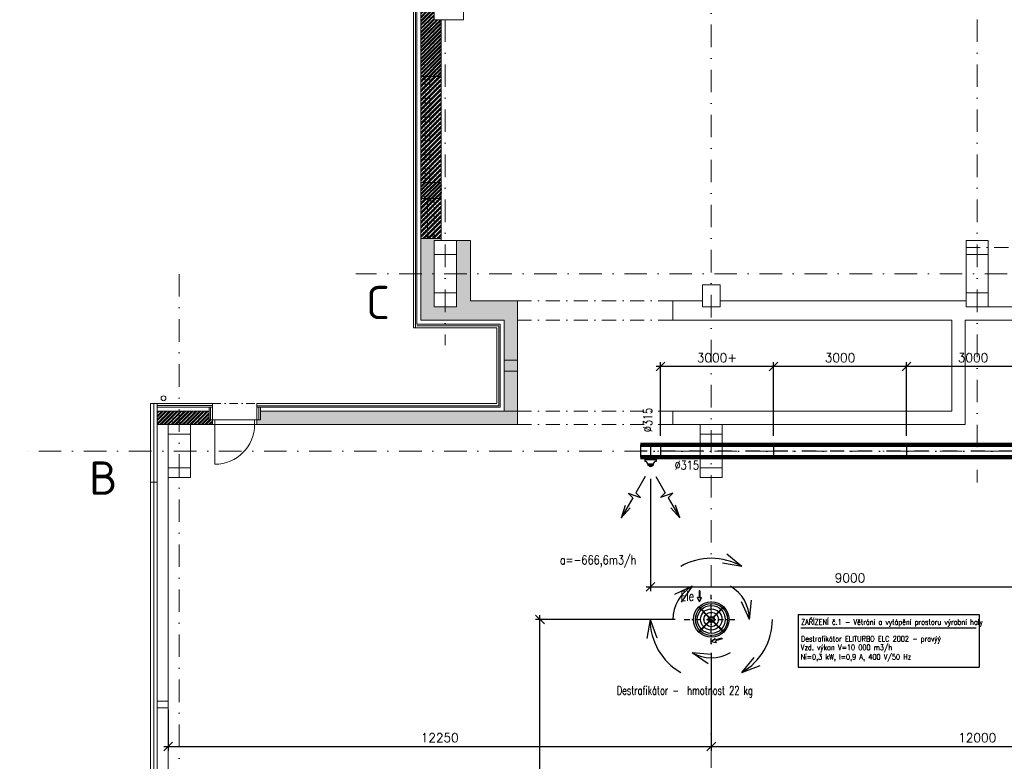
# Model space of a CAD drawing. Header units: millimetres. Extents: x -746391 to 410178, y -169697 to 100555.
# Tile 84 of 179: x -3600 to 18611, y 16400 to 33130. Entities that reach past the tile are written whole.
import ezdxf
from ezdxf.enums import TextEntityAlignment as Align

# ---------------------------------------------------------------- set-up
doc = ezdxf.new("R2010")
doc.units = ezdxf.units.MM
for name, pattern in [('CENTERX2', [101.6, 63.5, -12.7, 12.7, -12.7]), ('DASHDOT', [25.4, 12.7, -6.35, 0, -6.35]), ('HIDDEN', [9.525, 6.35, -3.175]), ('PLNA', [1, 1, 0]), ('ČERCHOVANÁ', [25.4, 12.7, -6.35, 0, -6.35])]:
    doc.linetypes.add(name, pattern=pattern)
doc.layers.get('0').update_dxf_attribs({"color": 9})
doc.layers.get('Defpoints').update_dxf_attribs({"color": 9})
for name, color, linetype, lineweight in [('A99_N_kce-nad-vid', 9, 'DASHDOT', 5), ('A99_N_kce-rez-sil', 9, 'Continuous', 18), ('A99_N_kce-rez-ten', 9, 'Continuous', 9), ('A99_N_osy', 9, 'CENTERX2', 9), ('A99_N_sraf', 9, 'Continuous', 0), ('A99_N_txt-popis-200', 9, 'Continuous', 5), ('A99_S_kce-demolice', 9, 'Continuous', 20), ('A99_S_kce-nad-vid', 9, 'DASHDOT', 5), ('A99_S_kce-rez-sil', 9, 'Continuous', 15), ('A99_S_kce-rez-ten', 9, 'Continuous', 9), ('A99_S_otvory', 9, 'Continuous', 5), ('A99_S_sloupy', 9, 'Continuous', 5), ('A99_S_sraf', 9, 'Continuous', 9), ('VZT-KOTY', 2, 'Continuous', 25)]:
    doc.layers.add(name, color=color, linetype=linetype, lineweight=lineweight)
for name, color, linetype in [('VZT-KÓTY', 2, 'Continuous'), ('VZT-PŘÍOD-OSY', 1, 'ČERCHOVANÁ'), ('VZT-PŘÍVOD-TENKÉ', 4, 'Continuous'), ('VZT-PŘÍVOD-VÝKON', 2, 'Continuous'), ('VZT-PŘÍVOD-ZAŘÍZENÍ', 3, 'Continuous')]:
    doc.layers.add(name, color=color, linetype=linetype)
doc.styles.add('ad_popis 100', font='isocpeur.ttf', dxfattribs={"height": 200})
doc.styles.add('PITSIMP8', font='pitsimp8')
doc.styles.add('RomanS', font='romans.shx')
doc.linetypes.add('IZOLACE', pattern='A,0.00254,-2.54,[134,ltypeshp.shx,S=2.54,R=0,X=-2.54,Y=0],-5.08,[134,ltypeshp.shx,S=2.54,R=180,X=2.54,Y=0],-2.54', length=10.16254)
doc.dimstyles.new('VZT100', dxfattribs={"dimscale": 100, "dimtxt": 2, "dimasz": 2, "dimexe": 1, "dimexo": 2, "dimgap": 1, "dimtad": 1, "dimtoh": 1, "dimdec": 0, "dimzin": 0, "dimdsep": 46, "dimtxsty": 'RomanS', "dimblk": 'OBLIQUE', "dimcen": 1, "dimdle": 1, "dimclrd": 256, "dimclre": 256, "dimclrt": 256, "dimadec": 0, "dimazin": 0, "dimtfac": 1, "dimtdec": 0, "dimtmove": 2, "dimatfit": 3, "dimldrblk": 'OBLIQUE', "dimfxl": 1, "dimtolj": 1, "dimtzin": 0, "dimarcsym": 0})
pattern_1 = [(45, (0, 0), (-53.033, 53.033), []), (45, (35.355, 0), (-53.033, 53.033), []), (135, (60.03, 7), (-53.033, -53.033), [50, -25]), (135, (77.71, 24.675), (-53.033, -53.033), [50, -25])]
pattern_2 = [(45, (0, 0), (-42.42641, 42.42641), []), (45, (28.284, 0), (-42.42641, 42.42641), []), (135, (48.024, 5.6), (-42.42641, -42.42641), [40, -20]), (135, (62.166, 19.74), (-42.42641, -42.42641), [40, -20])]

# ---------------------------------------------------------------- blocks, each defined once
blk = doc.blocks.new('2dluk097')
at = {"color": 0, "linetype": 'ByBlock'}
for p, q in [((-0.052, 0.5), (-0.052, -0.1)), ((-0.052, 0.5), (0.052, 0.5)), ((0.052, 0.5), (0.052, -0.1))]:
    blk.add_line(p, q, dxfattribs=at)
for p, q in [((-0.052, -0.1), (-0.231, -0.1)), ((0, -0.5), (-0.231, -0.1)), ((0, -0.5), (0.231, -0.1)), ((0.052, -0.1), (0.231, -0.1))]:
    blk.add_line(p, q)
for points in [[(-0.052, 0.5), (0.052, 0.5), (-0.052, -0.1), (0.052, -0.1)], [(-0.231, -0.1), (0, -0.5), (0.052, -0.1), (-0.052, -0.1)], [(-0.052, -0.1), (0.231, -0.1), (0, -0.5), (-0.052, -0.1)]]:
    blk.add_solid(points)
at = {"linetype": 'ByBlock', "style": 'PITSIMP8', "flags": 9}
for tag, p in [('VOLUMENSTROM', (-0.058, 0.041)), ('RAUM/GRUPPE', (-0.058, 0.161)), ('DRUCK/-STUFE', (-0.058, 0.021)), ('BEZEICHNUNG', (-0.058, 0.181)), ('POS.NR.G-LV', (-0.058, 0.141)), ('ANSCHLUSS', (-0.058, 0.001)), ('KENNUNG', (-0.058, 0.081)), ('LEISTUNG', (-0.058, 0.061)), ('FABRIKAT', (-0.058, 0.121)), ('TYP', (-0.058, 0.101)), ('SPANNUNG/FREQUENZ', (-0.058, -0.119)), ('TEMPERATUR', (-0.058, -0.059)), ('SCHUTZART', (-0.058, -0.099)), ('DREHZAHL', (-0.058, -0.079)), ('GROESSE', (-0.058, -0.019)), ('GEWICHT', (-0.058, -0.139)), ('FREI', (-0.058, -0.159)), ('FREI', (-0.058, -0.179)), ('FREI', (-0.058, -0.199)), ('DN', (-0.058, -0.039))]:
    blk.add_attdef(tag, text='', height=0.01, dxfattribs=at).set_placement(p, align=Align.MIDDLE)
blk = doc.blocks.new('_Oblique')
at = {"color": 0, "linetype": 'ByBlock', "lineweight": -2}
blk.add_line((-0.5, -0.5), (0.5, 0.5), dxfattribs=at)
blk = doc.blocks.new('*D1688')
at = {"layer": 'Defpoints', "color": 0, "linetype": 'Continuous', "lineweight": 18, "ltscale": 0.5, "transparency": 16777216}
for p in [(16405, 25305), (16405, 23540), (19405, 23540)]:
    blk.add_point(p, dxfattribs=at)
at = {"layer": 'VZT-KÓTY', "linetype": 'Continuous', "lineweight": -2, "ltscale": 0.5, "transparency": 16777216}
for p, q in [((16405, 23740), (16405, 25405)), ((19405, 23740), (19405, 25405)), ((19505, 25305), (16305, 25305))]:
    blk.add_line(p, q, dxfattribs=at)
at = {"layer": 'VZT-KÓTY', "linetype": 'Continuous', "lineweight": -2, "ltscale": 0.5, "transparency": 16777216, "xscale": 200, "yscale": 200, "zscale": 200, "rotation": 180}
blk.add_blockref('_Oblique', (16405, 25305), dxfattribs=at)
at = {"layer": 'VZT-KÓTY', "linetype": 'Continuous', "lineweight": -2, "ltscale": 0.5, "transparency": 16777216, "xscale": 200, "yscale": 200, "zscale": 200}
blk.add_blockref('_Oblique', (19405, 25305), dxfattribs=at)
at = {"layer": 'VZT-KÓTY', "linetype": 'Continuous', "lineweight": 18, "ltscale": 0.5, "transparency": 16777216, "insert": (17905, 25505), "char_height": 200, "attachment_point": 5, "style": 'RomanS'}
blk.add_mtext('\\A1;3000', dxfattribs=at)
blk = doc.blocks.new('*D1689')
at = {"layer": 'Defpoints', "color": 0, "linetype": 'Continuous', "lineweight": 18, "ltscale": 0.5, "transparency": 16777216}
for p in [(13405, 25305), (13405, 23540), (16405, 23540)]:
    blk.add_point(p, dxfattribs=at)
at = {"layer": 'VZT-KÓTY', "linetype": 'Continuous', "lineweight": -2, "ltscale": 0.5, "transparency": 16777216}
for p, q in [((13405, 23740), (13405, 25405)), ((16405, 23740), (16405, 25405)), ((16505, 25305), (13305, 25305))]:
    blk.add_line(p, q, dxfattribs=at)
at = {"layer": 'VZT-KÓTY', "linetype": 'Continuous', "lineweight": -2, "ltscale": 0.5, "transparency": 16777216, "xscale": 200, "yscale": 200, "zscale": 200, "rotation": 180}
blk.add_blockref('_Oblique', (13405, 25305), dxfattribs=at)
at = {"layer": 'VZT-KÓTY', "linetype": 'Continuous', "lineweight": -2, "ltscale": 0.5, "transparency": 16777216, "xscale": 200, "yscale": 200, "zscale": 200}
blk.add_blockref('_Oblique', (16405, 25305), dxfattribs=at)
at = {"layer": 'VZT-KÓTY', "linetype": 'Continuous', "lineweight": 18, "ltscale": 0.5, "transparency": 16777216, "insert": (14905, 25505), "char_height": 200, "attachment_point": 5, "style": 'RomanS'}
blk.add_mtext('\\A1;3000', dxfattribs=at)
blk = doc.blocks.new('*D1690')
at = {"layer": 'Defpoints', "color": 0, "linetype": 'Continuous', "lineweight": 18, "ltscale": 0.5, "transparency": 16777216}
for p in [(10855, 25305), (10855, 23540), (13405, 23540)]:
    blk.add_point(p, dxfattribs=at)
at = {"layer": 'VZT-KÓTY', "linetype": 'Continuous', "lineweight": -2, "ltscale": 0.5, "transparency": 16777216}
for p, q in [((10855, 23740), (10855, 25405)), ((13405, 23740), (13405, 25405)), ((13505, 25305), (10755, 25305))]:
    blk.add_line(p, q, dxfattribs=at)
at = {"layer": 'VZT-KÓTY', "linetype": 'Continuous', "lineweight": -2, "ltscale": 0.5, "transparency": 16777216, "xscale": 200, "yscale": 200, "zscale": 200, "rotation": 180}
blk.add_blockref('_Oblique', (10855, 25305), dxfattribs=at)
at = {"layer": 'VZT-KÓTY', "linetype": 'Continuous', "lineweight": -2, "ltscale": 0.5, "transparency": 16777216, "xscale": 200, "yscale": 200, "zscale": 200}
blk.add_blockref('_Oblique', (13405, 25305), dxfattribs=at)
at = {"layer": 'VZT-KÓTY', "linetype": 'Continuous', "lineweight": 18, "ltscale": 0.5, "transparency": 16777216, "insert": (12130, 25505), "char_height": 200, "attachment_point": 5, "style": 'RomanS'}
blk.add_mtext('\\A1;3000+', dxfattribs=at)
blk = doc.blocks.new('*D1716')
at = {"layer": 'Defpoints', "color": 0, "linetype": 'Continuous', "lineweight": 18, "ltscale": 0.5, "transparency": 16777216}
for p in [(10630, 22974), (19630, 22974), (19630, 20336)]:
    blk.add_point(p, dxfattribs=at)
at = {"layer": 'VZT-KOTY', "linetype": 'Continuous', "lineweight": -2, "ltscale": 0.5, "transparency": 16777216}
for p, q in [((10630, 22774), (10630, 20236)), ((19630, 22774), (19630, 20236)), ((10530, 20336), (19730, 20336))]:
    blk.add_line(p, q, dxfattribs=at)
at = {"layer": 'VZT-KOTY', "linetype": 'Continuous', "lineweight": -2, "ltscale": 0.5, "transparency": 16777216, "xscale": 200, "yscale": 200, "zscale": 200, "rotation": 180}
blk.add_blockref('_Oblique', (10630, 20336), dxfattribs=at)
at = {"layer": 'VZT-KOTY', "linetype": 'Continuous', "lineweight": -2, "ltscale": 0.5, "transparency": 16777216, "xscale": 200, "yscale": 200, "zscale": 200}
blk.add_blockref('_Oblique', (19630, 20336), dxfattribs=at)
at = {"layer": 'VZT-KOTY', "linetype": 'Continuous', "lineweight": 18, "ltscale": 0.5, "transparency": 16777216, "insert": (15130, 20536), "char_height": 200, "attachment_point": 5, "style": 'RomanS'}
blk.add_mtext('\\A1;9000', dxfattribs=at)
blk = doc.blocks.new('*D1732')
at = {"layer": 'Defpoints', "color": 0, "linetype": 'Continuous', "lineweight": 18, "ltscale": 0.5}
for p in [(12000, 19048), (-250, 17760), (12000, 16733)]:
    blk.add_point(p, dxfattribs=at)
at = {"layer": 'VZT-KOTY', "linetype": 'Continuous', "lineweight": -2, "ltscale": 0.5, "transparency": 16777216}
for p, q in [((12000, 18848), (12000, 16633)), ((-250, 17560), (-250, 16633)), ((-350, 16733), (12100, 16733))]:
    blk.add_line(p, q, dxfattribs=at)
at = {"layer": 'VZT-KOTY', "linetype": 'Continuous', "lineweight": -2, "ltscale": 0.5, "transparency": 16777216, "xscale": 200, "yscale": 200, "zscale": 200, "rotation": 180}
blk.add_blockref('_Oblique', (-250, 16733), dxfattribs=at)
at = {"layer": 'VZT-KOTY', "linetype": 'Continuous', "lineweight": -2, "ltscale": 0.5, "transparency": 16777216, "xscale": 200, "yscale": 200, "zscale": 200}
blk.add_blockref('_Oblique', (12000, 16733), dxfattribs=at)
at = {"layer": 'VZT-KOTY', "linetype": 'Continuous', "lineweight": 18, "ltscale": 0.5, "transparency": 16777216, "insert": (5875, 16933), "char_height": 200, "attachment_point": 5, "style": 'RomanS'}
blk.add_mtext('\\A1;12250', dxfattribs=at)
blk = doc.blocks.new('*D1733')
at = {"layer": 'Defpoints', "color": 0, "linetype": 'Continuous', "lineweight": 18, "ltscale": 0.5}
for p in [(12000, 19048), (24000, 19048), (24000, 16733)]:
    blk.add_point(p, dxfattribs=at)
at = {"layer": 'VZT-KOTY', "linetype": 'Continuous', "lineweight": -2, "ltscale": 0.5, "transparency": 16777216}
for p, q in [((12000, 18848), (12000, 16633)), ((24000, 18848), (24000, 16633)), ((11900, 16733), (24100, 16733))]:
    blk.add_line(p, q, dxfattribs=at)
at = {"layer": 'VZT-KOTY', "linetype": 'Continuous', "lineweight": -2, "ltscale": 0.5, "transparency": 16777216, "xscale": 200, "yscale": 200, "zscale": 200, "rotation": 180}
blk.add_blockref('_Oblique', (12000, 16733), dxfattribs=at)
at = {"layer": 'VZT-KOTY', "linetype": 'Continuous', "lineweight": -2, "ltscale": 0.5, "transparency": 16777216, "xscale": 200, "yscale": 200, "zscale": 200}
blk.add_blockref('_Oblique', (24000, 16733), dxfattribs=at)
at = {"layer": 'VZT-KOTY', "linetype": 'Continuous', "lineweight": 18, "ltscale": 0.5, "transparency": 16777216, "insert": (18000, 16933), "char_height": 200, "attachment_point": 5, "style": 'RomanS'}
blk.add_mtext('\\A1;12000', dxfattribs=at)
blk = doc.blocks.new('*D2013')
at = {"layer": 'Defpoints', "color": 0, "linetype": 'Continuous', "lineweight": 18, "ltscale": 0.5}
for p in [(8135, 19600), (11387, 19600), (11387, 6400)]:
    blk.add_point(p, dxfattribs=at)
at = {"layer": 'VZT-KOTY', "linetype": 'Continuous', "lineweight": -2, "ltscale": 0.5, "transparency": 16777216}
for p, q in [((11187, 19600), (8035, 19600)), ((8135, 6300), (8135, 19700)), ((11187, 6400), (8035, 6400))]:
    blk.add_line(p, q, dxfattribs=at)
at = {"layer": 'VZT-KOTY', "linetype": 'Continuous', "lineweight": -2, "ltscale": 0.5, "transparency": 16777216, "xscale": 200, "yscale": 200, "zscale": 200}
for p, rotation in [((8135, 19600), 90), ((8135, 6400), 270)]:
    blk.add_blockref('_Oblique', p, dxfattribs=dict(at, rotation=rotation))
at = {"layer": 'VZT-KOTY', "linetype": 'Continuous', "lineweight": 18, "ltscale": 0.5, "transparency": 16777216, "insert": (7935, 13000), "char_height": 200, "attachment_point": 5, "rotation": 90, "style": 'RomanS'}
blk.add_mtext('\\A1;13200', dxfattribs=at)

msp = doc.modelspace()

# ---------------------------------------------------------------- hatches: boundary and pattern name
at = {"layer": 'A99_N_sraf', "linetype": 'Continuous', "lineweight": 0, "transparency": 33554687}
h = msp.add_hatch(dxfattribs=at)
h.set_pattern_fill('ZDIVO-PLYNOSILIK', color=150, scale=25)
h.set_pattern_definition(pattern_1)
h.paths.add_polyline_path([(5450, 31850), (5910, 31850), (5910, 29460), (5450, 29460)])
h = msp.add_hatch(dxfattribs=at)
h.set_pattern_fill('ZDIVO-PLYNOSILIK', color=150, scale=25)
h.set_pattern_definition(pattern_1)
h.paths.add_polyline_path([(5450, 29095), (5910, 29095), (5910, 28195), (5450, 28195)])
at = {"layer": 'A99_S_sraf', "linetype": 'Continuous', "lineweight": 0, "transparency": 33554687}
h = msp.add_hatch(dxfattribs=at)
h.set_pattern_fill('ZDIVO-PLYNOSILIK', color=9, scale=20)
h.set_pattern_definition(pattern_2)
h.paths.add_polyline_path([(5750, 33530), (5450, 33530), (5450, 31850), (5910, 31850), (5910, 33130), (5750, 33130)])
at = {"layer": 'A99_S_sraf', "linetype": 'Continuous', "lineweight": 0, "transparency": 33554585}
h = msp.add_hatch(dxfattribs=at)
h.set_pattern_fill('ZDIVO-PLYNOSILIK', color=256, scale=20)
h.set_pattern_definition(pattern_2)
h.paths.add_polyline_path([(5915, 29460), (5455, 29460), (5450, 29095), (5910, 29095)])
at = {"layer": 'A99_S_sraf', "linetype": 'Continuous', "lineweight": 0, "transparency": 33554687}
h = msp.add_hatch(dxfattribs=at)
h.set_pattern_fill('ZDIVO-PLYNOSILIK', color=9, scale=20)
h.set_pattern_definition(pattern_2)
h.paths.add_polyline_path([(5750, 28150), (5910, 28150), (5910, 28195), (5450, 28195), (5450, 26350), (7330, 26350), (7330, 24300), (1830, 24300), (1830, 24100), (1750, 24100), (1750, 24000), (7630, 24000), (7630, 24300), (7630, 26790), (6570, 26790), (6570, 28150), (6250, 28150), (6250, 26650), (5750, 26650)])
at = {"layer": 'A99_S_sraf', "linetype": 'Continuous', "lineweight": 0, "transparency": 33554585}
h = msp.add_hatch(dxfattribs=at)
h.set_pattern_fill('ZDIVO-PLYNOSILIK', color=256, scale=20)
h.set_pattern_definition(pattern_2)
h.paths.add_polyline_path([(672.5, 24300), (-495, 24300), (-500, 24000), (750, 24000), (750, 24100), (672.5, 24100)])

# ---------------------------------------------------------------- linework, layer by layer
at = {"layer": 'A99_N_kce-nad-vid', "color": 5, "linetype": 'ČERCHOVANÁ', "ltscale": 15}
msp.add_line((750, 24470), (1750, 24470), dxfattribs=at)
at = {"layer": 'A99_N_kce-rez-sil', "color": 5, "linetype": 'Continuous', "lineweight": 15}
for points in [[(5280, 26180), (5280, 33815), (5910, 33815)], [(5280, 26180), (7160, 26180), (7160, 24470), (1750, 24470)], [(750, 24470), (-650, 24470)], [(750, 24100), (750, 24470)], [(1750, 24100), (1750, 24470)]]:
    msp.add_lwpolyline(points, dxfattribs=at)
at = {"layer": 'A99_N_kce-rez-sil', "linetype": 'Continuous'}
for points in [[(-650, 24470), (-650, 5640)], [(-500, 24000), (-500, 17760)], [(-500, 17610), (-500, 11775)]]:
    msp.add_lwpolyline(points, dxfattribs=at)
at = {"layer": 'A99_N_kce-rez-sil', "linetype": 'Continuous', "lineweight": 15}
msp.add_circle((-355, 24590), 55, dxfattribs=at)
at = {"layer": 'A99_N_kce-rez-ten', "color": 5, "linetype": 'Continuous', "lineweight": 13}
for p, q in [((5450, 31850), (5450, 29460)), ((5910, 31850), (5910, 29460)), ((5450, 29095), (5450, 28195)), ((5910, 29095), (5910, 28195))]:
    msp.add_line(p, q, dxfattribs=at)
at = {"layer": 'A99_N_kce-rez-ten', "color": 5, "linetype": 'Continuous', "lineweight": 5, "ltscale": 0.5}
msp.add_lwpolyline([(5360, 26260), (5360, 33815)], dxfattribs=at)
at = {"layer": 'A99_N_kce-rez-ten', "linetype": 'Continuous'}
msp.add_lwpolyline([(-500, 24000), (-500, 24470)], dxfattribs=at)
at = {"layer": 'A99_N_kce-rez-ten', "color": 5, "linetype": 'Continuous'}
for points in [[(750, 24390), (-500, 24390)], [(750, 24100), (672.5, 24100), (672.5, 24390)], [(1750, 24100), (1830, 24100), (1830, 24390)]]:
    msp.add_lwpolyline(points, dxfattribs=at)
at = {"layer": 'A99_N_kce-rez-ten'}
msp.add_lwpolyline([(-650, 22700), (-500, 22700)], dxfattribs=at)
at = {"layer": 'A99_N_kce-rez-ten', "linetype": 'Continuous', "lineweight": 5, "ltscale": 0.5}
msp.add_lwpolyline([(-500, 17760), (-500, 17610)], dxfattribs=at)
at = {"layer": 'A99_N_osy', "linetype": 'DASHDOT', "ltscale": 40}
for p, q in [((6000, 100200), (6000, 25785)), ((18000, 100200), (18000, 22692.5)), ((0, 27390), (0, -5085)), ((187349.6, 27400), (3980, 27400)), ((187349.6, 23400), (-3600, 23400))]:
    msp.add_line(p, q, dxfattribs=at)
msp.add_lwpolyline([(12000, -5085), (12000, 84377.5)], dxfattribs=at)
at = {"layer": 'A99_N_sraf', "color": 5, "linetype": 'IZOLACE', "lineweight": 0, "ltscale": 3}
for points in [[(5325, 26180), (5325, 33815)], [(5360, 26225), (7205, 26225), (7205, 24422.5), (1750, 24422.5)], [(747.5, 24425), (-500, 24425)], [(705, 24395), (705, 24100)], [(1795, 24390), (1795, 24100)]]:
    msp.add_lwpolyline(points, dxfattribs=at)
at = {"layer": 'A99_N_sraf', "linetype": 'Continuous', "lineweight": 0, "transparency": 33554585}
msp.add_lwpolyline([(5750, 26970), (6250, 26970), (6250, 26650), (5750, 26650)], close=True, dxfattribs=at)
at = {"layer": 'A99_N_sraf', "color": 1, "linetype": 'IZOLACE', "lineweight": 0, "ltscale": 6}
msp.add_lwpolyline([(-575, 5640), (-575, 5640), (-575, 24470)], dxfattribs=at)
at = {"layer": 'A99_S_kce-demolice', "linetype": 'HIDDEN', "lineweight": 9, "ltscale": 15}
for p, q in [((5550, 31850), (5550, 29460)), ((5650, 31850), (5650, 29460)), ((5600, 29045), (5600, 28245)), ((5750, 29045), (5750, 28245))]:
    msp.add_line(p, q, dxfattribs=at)
at = {"layer": 'A99_S_kce-demolice', "lineweight": 9}
for p, q in [((5600, 29045), (5600, 29095)), ((5750, 29045), (5600, 29045)), ((5750, 29045), (5750, 29095)), ((5750, 28245), (5600, 28245)), ((5600, 28245), (5600, 28195)), ((5750, 28245), (5750, 28195))]:
    msp.add_line(p, q, dxfattribs=at)
at = {"layer": 'A99_S_kce-nad-vid', "linetype": 'DASHDOT', "ltscale": 25}
for p, q in [((17750, 27990), (150800, 27990)), ((7630, 26790), (11130, 26790)), ((7630, 26350), (11130, 26350)), ((7630, 24300), (11130, 24300)), ((7630, 24000), (11130, 24000))]:
    msp.add_line(p, q, dxfattribs=at)
at = {"layer": 'A99_S_kce-rez-sil'}
for p, q in [((5450, 33715), (5450, 31850)), ((5910, 32080), (5910, 33130)), ((5910, 32080), (5910, 31850)), ((5910, 31850), (5450, 31850)), ((5450, 29460), (5450, 29095)), ((5910, 29460), (5910, 29260)), ((5910, 29160), (5910, 29095)), ((5450, 28195), (5450, 26350)), ((5910, 28195), (5910, 28150)), ((6570, 28150), (6250, 28150)), ((7630, 26790), (6570, 26790)), ((7630, 26350), (7630, 26790)), ((7330, 26350), (5450, 26350)), ((7330, 25450), (7330, 26350)), ((7630, 25450), (7630, 26350)), ((7330, 25150), (7330, 25450)), ((7630, 25450), (7630, 25200)), ((7330, 25150), (7330, 24350)), ((7630, 25200), (7630, 24300)), ((672.5, 24300), (-500, 24300)), ((7330, 24300), (1830, 24300)), ((7330, 24350), (7330, 24300)), ((7430, 24300), (7330, 24300)), ((7630, 24300), (7430, 24300)), ((7630, 24300), (7630, 24000)), ((7630, 24000), (1750, 24000)), ((7630, 24000), (5450, 24000))]:
    msp.add_line(p, q, dxfattribs=at)
at = {"layer": 'A99_S_kce-rez-sil', "lineweight": 5}
for p, q in [((5910, 29460), (5450, 29460)), ((5910, 29095), (5450, 29095)), ((5910, 28195), (5450, 28195))]:
    msp.add_line(p, q, dxfattribs=at)
at = {"layer": 'A99_S_kce-rez-sil', "linetype": 'Continuous'}
for p, q in [((11800, 26790), (11130, 26790)), ((11130, 26350), (11130, 26790)), ((12200, 26790), (17750, 26790)), ((18250, 26650), (39610, 26650)), ((11130, 26350), (17430, 26350)), ((17430, 24300), (17430, 26350)), ((17430, 24300), (17430, 26350)), ((17430, 24300), (17430, 26350)), ((17730, 26350), (39610, 26350)), ((17730, 26350), (39610, 26350)), ((17730, 24000), (17730, 26350)), ((17730, 26350), (20442.8, 26350)), ((17730, 24000), (17730, 26350)), ((17730, 24000), (17730, 26350)), ((17430, 24300), (11130, 24300)), ((11130, 24300), (11130, 24000)), ((17430, 24300), (12040, 24300)), ((17430, 24300), (15572.4, 24300)), ((750, 24000), (750, 24100)), ((1750, 24000), (1750, 24100)), ((17730, 24000), (11130, 24000)), ((17730, 24000), (11130, 24000)), ((17730, 24000), (11740, 24000))]:
    msp.add_line(p, q, dxfattribs=at)
at = {"layer": 'A99_S_kce-rez-sil'}
msp.add_lwpolyline([(5910, 29460), (5910, 29095)], dxfattribs=at)
at = {"layer": 'A99_S_kce-rez-sil', "linetype": 'Continuous'}
for points in [[(5750, 27830), (5750, 26970)], [(6250, 27830), (6250, 26970)], [(-250, 24000), (-500, 24000)], [(250, 24000), (750, 24000)]]:
    msp.add_lwpolyline(points, dxfattribs=at)
at = {"layer": 'A99_S_kce-rez-ten'}
for p, q in [((7630, 25450), (7330, 25450)), ((7630, 25200), (7330, 25200)), ((-250, 22800), (-250, 17760)), ((-250, 17610), (-250, 11775))]:
    msp.add_line(p, q, dxfattribs=at)
at = {"layer": 'A99_S_otvory'}
for p, q in [((750, 24100), (1750, 24100)), ((750, 24000), (1750, 24000)), ((800, 24000), (800, 24100)), ((800, 24000), (800, 23100)), ((1700, 24000), (1700, 24100))]:
    msp.add_line(p, q, dxfattribs=at)
msp.add_arc((800, 24000), 900, 270, 0, dxfattribs=at)
at = {"layer": 'A99_S_sloupy', "lineweight": 9, "ltscale": 2}
for p, q in [((17750, 27830), (18250, 27830)), ((17750, 26970), (18250, 26970))]:
    msp.add_line(p, q, dxfattribs=at)
at = {"layer": 'A99_S_sloupy', "color": 0, "lineweight": 9, "ltscale": 2}
for p, q in [((17750, 27830), (18250, 27830)), ((17750, 26970), (18250, 26970))]:
    msp.add_line(p, q, dxfattribs=at)
at = {"layer": 'A99_S_sloupy', "ltscale": 2}
msp.add_lwpolyline([(5910, 33130), (5750, 33130), (5750, 33530), (5910, 33530)], dxfattribs=at)
at = {"layer": 'A99_S_sloupy', "linetype": 'Continuous', "lineweight": 20, "ltscale": 2}
for points in [[(5910, 33530), (6410, 33530), (6410, 33130), (5910, 33130)], [(5910, 33130), (5910, 31850)], [(5750, 27830), (6250, 27830)], [(5750, 26970), (6250, 26970)], [(-250, 24000), (-250, 23780)], [(250, 24000), (250, 23780)], [(-250, 23780), (250, 23780)], [(-500, 17610), (-250, 17610), (-250, 17760), (-500, 17760)]]:
    msp.add_lwpolyline(points, dxfattribs=at)
at = {"layer": 'A99_S_sloupy', "linetype": 'Continuous', "ltscale": 2}
for points in [[(5750, 27830), (5750, 28150), (5910, 28150)], [(6250, 27830), (6250, 28150)]]:
    msp.add_lwpolyline(points, dxfattribs=at)
at = {"layer": 'A99_S_sloupy', "ltscale": 2}
msp.add_lwpolyline([(18250, 26650), (17750, 26650), (17750, 28150), (18250, 28150)], close=True, dxfattribs=at)
at = {"layer": 'A99_S_sloupy', "linetype": 'Continuous', "ltscale": 2}
for points in [[(18250, 26650), (17750, 26650), (17750, 28150), (18250, 28150)], [(18250, 26650), (17750, 26650), (17750, 28150), (18250, 28150)], [(5750, 26970), (6250, 26970), (6250, 26650), (5750, 26650)], [(250, 22800), (-250, 22800), (-250, 24000), (250, 24000)], [(12250, 22800), (11750, 22800), (11750, 24000), (12250, 24000)]]:
    msp.add_lwpolyline(points, close=True, dxfattribs=at)
at = {"layer": 'A99_S_sloupy', "linetype": 'Continuous', "lineweight": 20, "ltscale": 2}
for points in [[(17750, 28150), (18250, 28150), (18250, 27830), (17750, 27830)], [(12200, 27150), (11800, 27150), (11800, 26650), (12200, 26650)], [(17750, 26970), (18250, 26970), (18250, 26650), (17750, 26650)], [(12250, 24000), (11750, 24000), (11750, 23780), (12250, 23780)], [(250, 22800), (-250, 22800), (-250, 23020), (250, 23020)], [(12250, 22800), (11750, 22800), (11750, 23020), (12250, 23020)]]:
    msp.add_lwpolyline(points, close=True, dxfattribs=at)
at = {"layer": 'VZT-PŘÍOD-OSY', "ltscale": 25}
for p, q in [((86764.9, 23400), (10405, 23400)), ((10630, 23510), (10630, 22974.2))]:
    msp.add_line(p, q, dxfattribs=at)
at = {"layer": 'VZT-PŘÍOD-OSY', "ltscale": 10}
for p, q in [((12000, 19048), (12000, 20152)), ((11387, 19600), (12613, 19600))]:
    msp.add_line(p, q, dxfattribs=at)
at = {"layer": 'VZT-PŘÍVOD-TENKÉ'}
for centre, radius in [((12000.5, 19600), 400.5), ((12005.4, 19600), 360.6), ((12000.5, 19600), 314.5), ((12000.5, 19600), 239.5), ((12000.5, 19600), 164.5), ((12000, 19600), 68)]:
    msp.add_circle(centre, radius, dxfattribs=at)
at = {"layer": 'VZT-PŘÍVOD-VÝKON'}
for p, q in [((10507.9, 22822.3), (10296.7, 22456.3)), ((10752.1, 22822.3), (10963.3, 22456.3)), ((10124.6, 22450.9), (10403.7, 22349.3)), ((10231.7, 22343.8), (10124.6, 22450.9)), ((10296.7, 22456.3), (10403.7, 22349.3)), ((10963.3, 22456.3), (10856.3, 22349.3)), ((11135.4, 22450.9), (10856.3, 22349.3)), ((11028.3, 22343.8), (11135.4, 22450.9)), ((10231.7, 22343.8), (9971.7, 21893.4)), ((11028.3, 22343.8), (11288.3, 21893.4)), ((9971.7, 21893.4), (10168.6, 22117.5)), ((9971.8, 21893), (10067.4, 22175.6)), ((11288.3, 21893.4), (11091.4, 22117.5)), ((11288.2, 21893), (11192.6, 22175.6)), ((12689.7, 20794.6), (12351.6, 21075.1)), ((12689.7, 20794.6), (12256.7, 20868.5)), ((11567.6, 20348.9), (11170.6, 20160.8)), ((11567.6, 20348.9), (11170.6, 20160.8)), ((11567.6, 20348.9), (11317.9, 19987.5)), ((11567.6, 20348.9), (11317.9, 19987.5)), ((12864.7, 19600), (12682.5, 19999.7)), ((12864.7, 19600), (12682.5, 19999.7)), ((12864.7, 19600), (12906.8, 20037.3)), ((12864.7, 19600), (12906.8, 20037.3)), ((10620.6, 19600), (10546.7, 19167)), ((10620.6, 19600), (10546.7, 19167)), ((10620.6, 19600), (10773.1, 19188)), ((10620.6, 19600), (10773.1, 19188)), ((11568, 18851), (12006.1, 18818.7)), ((11568, 18851), (11931.3, 18603.9)), ((11568, 18851), (11931.3, 18603.9)), ((11568, 18851), (12006.1, 18818.7)), ((12689.7, 18405.4), (12970.2, 18743.5)), ((12689.7, 18405.4), (12970.2, 18743.5)), ((12689.7, 18405.4), (13101.7, 18557.9)), ((12689.7, 18405.4), (13101.7, 18557.9))]:
    msp.add_line(p, q, dxfattribs=at)
at = {"layer": 'VZT-PŘÍVOD-VÝKON', "linetype": 'PLNA', "ltscale": 2}
for p, q in [((13961.1, 19715.6), (18044.9, 19715.6)), ((13961.1, 19715.6), (13961.1, 18523.2)), ((18044.9, 19715.6), (18044.9, 18523.2)), ((14017.8, 19414.3), (17974.9, 19414.3)), ((13961.1, 18523.2), (18044.9, 18523.2))]:
    msp.add_line(p, q, dxfattribs=at)
at = {"layer": 'VZT-PŘÍVOD-VÝKON'}
for radius, start, end in [(1379.4, 60, 120), (1379.4, 60, 120), (864.7, 120, 180), (864.7, 120, 180), (864.7, 0, 60), (864.7, 0, 60), (1379.4, 180, 240), (1379.4, 180, 240), (1379.4, 300, 0), (1379.4, 300, 0), (864.7, 240, 300), (864.7, 240, 300)]:
    msp.add_arc((12000, 19600), radius, start, end, dxfattribs=at)
at = {"layer": 'VZT-PŘÍVOD-ZAŘÍZENÍ', "lineweight": 90}
for p, q in [((28105, 23540), (10405, 23540)), ((28105, 23260), (10405, 23260))]:
    msp.add_line(p, q, dxfattribs=at)
at = {"layer": 'VZT-PŘÍVOD-ZAŘÍZENÍ'}
for p, q in [((10405, 23540), (10405, 23260)), ((10855, 23540), (10855, 23260)), ((13405, 23540), (13405, 23260)), ((16405, 23540), (16405, 23260)), ((10505, 23260), (10505, 23166.3)), ((10755, 23197.5), (10505, 23197.5)), ((10567.5, 23103.8), (10567.5, 23072.5)), ((10692.5, 23103.8), (10567.5, 23103.8)), ((10692.5, 23103.8), (10692.5, 23072.5)), ((10755, 23260), (10755, 23166.3)), ((10692.5, 23072.5), (10567.5, 23072.5))]:
    msp.add_line(p, q, dxfattribs=at)
at = {"layer": 'VZT-PŘÍVOD-ZAŘÍZENÍ', "linetype": 'ByBlock'}
for p, q in [((11716.5, 19874.4), (11947.6, 19643.3)), ((11949.2, 19645.2), (11718.3, 19876.1)), ((11723.9, 19881.8), (11737.4, 19868.3)), ((11956.7, 19652.4), (11725.6, 19883.5)), ((11737.4, 19868.3), (11954.8, 19650.8)), ((12274.4, 19883.5), (12043.3, 19652.4)), ((12045.2, 19650.8), (12276.1, 19881.7)), ((12268.3, 19862.6), (12050.8, 19645.2)), ((12052.4, 19643.3), (12283.5, 19874.4)), ((11947.6, 19556.7), (11716.5, 19325.6)), ((11954.8, 19549.2), (11723.9, 19318.3)), ((11725.6, 19316.5), (11956.7, 19547.6)), ((11731.7, 19337.4), (11949.2, 19554.8)), ((12024, 19558.4), (11976, 19558.4)), ((11980, 19558.4), (11980, 19537.7)), ((11996, 19537.7), (11996, 19558.4)), ((12004, 19558.4), (12004, 19537.7)), ((12020, 19537.7), (12020, 19558.4)), ((12043.3, 19547.6), (12274.4, 19316.5)), ((12262.6, 19331.7), (12045.2, 19549.2)), ((12050.8, 19554.8), (12281.7, 19323.9)), ((12283.5, 19325.6), (12052.4, 19556.7)), ((11718.2, 19323.9), (11731.7, 19337.4)), ((11980, 19537.7), (11996, 19537.7)), ((12004, 19537.7), (12020, 19537.7))]:
    msp.add_line(p, q, dxfattribs=at)
for centre in [(11729.9, 19870.1), (11729.9, 19870.1), (11729.9, 19329.9), (11729.9, 19329.9)]:
    msp.add_circle(centre, 3.6, dxfattribs=at)
at = {"layer": 'VZT-PŘÍVOD-ZAŘÍZENÍ'}
for centre, radius, start, end in [((10505, 23103.8), 62.5, 0, 90), ((10755, 23103.8), 62.5, 90, 180), ((10630, 23103.8), 51.6, 217.27683, 322.72317)]:
    msp.add_arc(centre, radius, start, end, dxfattribs=at)
at = {"layer": 'VZT-PŘÍVOD-ZAŘÍZENÍ', "linetype": 'ByBlock'}
for centre, radius, start, end in [((11721.1, 19878.9), 6.4, 44.99999, 224.99999), ((11721.1, 19878.9), 4, 45.26984, 225.26984), ((11730.9, 19861.8), 1.2, 44.99999, 224.99999), ((11926.3, 19673.7), 270, 134.15113, 135.84886), ((11926.3, 19673.7), 268.4, 134.14607, 135.85391), ((11738.2, 19869.1), 1.2, 44.99999, 224.99999), ((12000, 19600), 48, 300.00015, 180), ((12000, 19600), 48, 180, 240.00015), ((11721.1, 19321.1), 6.4, 135, 315), ((11721.1, 19321.1), 4, 135.26984, 315.26984), ((11730.9, 19338.2), 1.2, 135, 315), ((11926.3, 19526.3), 270, 224.15113, 225.84887), ((11926.3, 19526.3), 268.4, 224.14607, 225.85391), ((11738.2, 19330.9), 1.2, 135, 315)]:
    msp.add_arc(centre, radius, start, end, dxfattribs=at)

# ---------------------------------------------------------------- block references
at = {"layer": 'VZT-KÓTY', "xscale": -200, "yscale": 250, "zscale": 160}
msp.add_blockref('2dluk097', (11734.4, 20123.8), dxfattribs=at)
at = {"layer": 'VZT-KÓTY', "xscale": 200, "yscale": 250, "zscale": 160, "rotation": 286.5002035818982}
msp.add_blockref('2dluk097', (12119.9, 19135), dxfattribs=at)

# ---------------------------------------------------------------- texts
at = {"layer": 'A99_N_txt-popis-200', "lineweight": 0, "insert": (-2033.5, 23165), "char_height": 750, "attachment_point": 1, "style": 'ad_popis 100', "bg_fill": 3, "box_fill_scale": 1, "bg_fill_color": 256, "bg_fill_transparency": 0}
msp.add_mtext_dynamic_manual_height_columns('B', width=832.5, gutter_width=1000, heights=[0], dxfattribs=at)
at = {"layer": 'VZT-KÓTY', "style": 'RomanS', "width": 0.8}
for rotation, p in [(90, (10665.9, 23823.7)), (0, (11173.9, 22980.7))]:
    msp.add_text('%%C315', height=200, rotation=rotation, dxfattribs=at).set_placement(p)
msp.add_text('a=-666,6m3/h', height=200, dxfattribs=at).set_placement((9448.7, 20782.4), align=Align.BOTTOM_CENTER)
at = {"layer": 'VZT-KÓTY', "style": 'RomanS', "width": 0.7}
msp.add_text('Ele', height=223.12, dxfattribs=at).set_placement((11307.9, 20018.9))
at = {"layer": 'VZT-PŘÍVOD-VÝKON', "linetype": 'PLNA', "ltscale": 2, "style": 'RomanS', "width": 0.7}
for s, p in [('ZAŘÍZENÍ č.1 - Větrání a vytápění prostoru výrobní haly ', (14026.2, 19480.1)), ('Destrafikátor ELITURBO ELC 2002 - pravýý', (14026.2, 19100.6)), ('Vzd. výkon V=10 000 m3/h', (14020.9, 18907.3)), ('Ni=0,3 kW, I=0,9 A, 400 V/50 Hz', (14017.9, 18693.7))]:
    msp.add_text(s, height=125, dxfattribs=at).set_placement(p)
at = {"layer": 'VZT-PŘÍVOD-VÝKON', "style": 'RomanS', "width": 0.7}
msp.add_text('Destrafikátor -  hmotnost 22 kg', height=193.375, dxfattribs=at).set_placement((11403.7, 17903.3), align=Align.CENTER)

# ---------------------------------------------------------------- dimensions: what is measured, and where the dimension line sits
at = {"layer": 'VZT-KOTY', "linetype": 'Continuous', "lineweight": 18, "ltscale": 0.5}
for base, p1, p2, picture, middle in [((19630, 20336), (10630, 22974.2), (19630, 22974.2), '*D1716', (15130, 20536)), ((12000, 16732.8), (-250, 17760), (12000, 19048), '*D1732', (5875, 16932.8)), ((24000, 16732.8), (12000, 19048), (24000, 19048), '*D1733', (18000, 16932.8))]:
    dim = msp.add_linear_dim(base=base, p1=p1, p2=p2, dimstyle='VZT100', dxfattribs=at)
    dim.commit()
    dim.dimension.update_dxf_attribs({"geometry": picture, "text_midpoint": middle})
dim = msp.add_linear_dim(base=(8135.4, 19600), p1=(11387, 6400), p2=(11387, 19600), angle=90, dimstyle='VZT100', dxfattribs=at)
dim.commit()
dim.dimension.update_dxf_attribs({"geometry": '*D2013', "text_midpoint": (7935.4, 13000)})
at = {"layer": 'VZT-KÓTY', "linetype": 'Continuous', "lineweight": 18, "ltscale": 0.5}
dim = msp.add_linear_dim(base=(10855, 25305.2), p1=(13405, 23540), p2=(10855, 23540), text='3000+', dimstyle='VZT100', dxfattribs=at)
dim.commit()
dim.dimension.update_dxf_attribs({"geometry": '*D1690', "text_midpoint": (12130, 25505.2), "dimtype": 160})
for base, p1, p2, picture, middle in [((13405, 25305.2), (16405, 23540), (13405, 23540), '*D1689', (14905, 25505.2)), ((16405, 25305.2), (19405, 23540), (16405, 23540), '*D1688', (17905, 25505.2))]:
    dim = msp.add_linear_dim(base=base, p1=p1, p2=p2, dimstyle='VZT100', dxfattribs=at)
    dim.commit()
    dim.dimension.update_dxf_attribs({"geometry": picture, "text_midpoint": middle})

# ---------------------------------------------------------------- next in the draw order: texts
at = {"layer": 'A99_N_txt-popis-200', "lineweight": 0, "insert": (4211.5, 27125), "char_height": 750, "attachment_point": 1, "style": 'ad_popis 100', "bg_fill": 3, "box_fill_scale": 1, "bg_fill_color": 256, "bg_fill_transparency": 0}
msp.add_mtext_dynamic_manual_height_columns('C', width=832.5, gutter_width=1000, heights=[0], dxfattribs=at)

# ---------------------------------------------------------------- next in the draw order: linework, layer by layer
at = {"layer": 'A99_N_kce-rez-ten', "color": 5, "linetype": 'Continuous', "lineweight": 5, "ltscale": 0.5}
msp.add_lwpolyline([(5360, 26260), (7240, 26260), (7240, 24390), (1750, 24390)], dxfattribs=at)
at = {"layer": 'A99_S_sloupy', "linetype": 'Continuous', "lineweight": 20, "ltscale": 2}
msp.add_lwpolyline([(5910, 28195), (5910, 28150), (6570, 28150), (6570, 26790), (7630, 26790), (7630, 24000), (1750, 24000)], dxfattribs=at)

doc.saveas('drawing.dxf')
